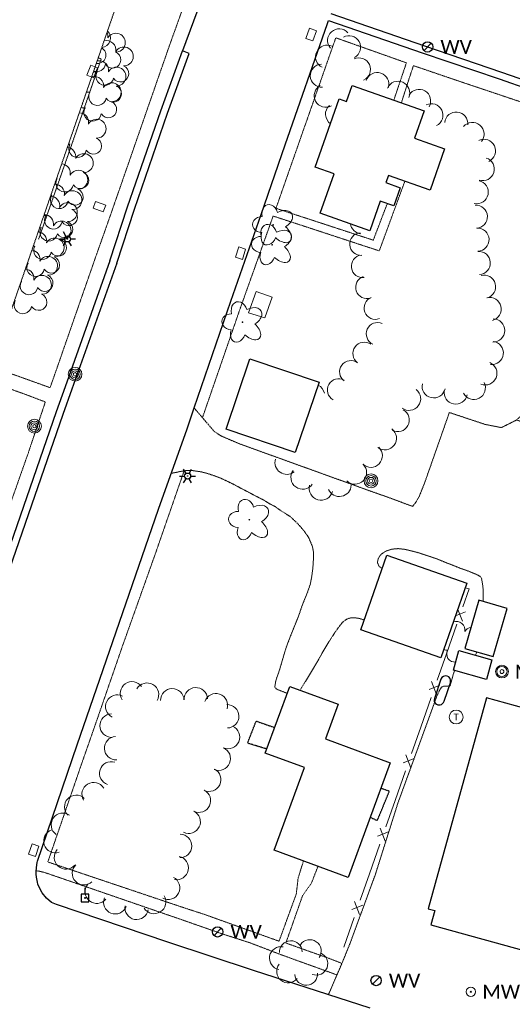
# Model space of a CAD drawing. Extents: x 386237 to 390135, y 96958 to 113752.
# Tile 17 of 116: x 387263 to 387434, y 98474 to 98815. Entities that reach past the tile are written whole.
import ezdxf
from ezdxf.enums import TextEntityAlignment as Align
from ezdxf.lldxf.tags import DXFTag

# ---------------------------------------------------------------- set-up
doc = ezdxf.new("R2010")
doc.units = 0
doc.header["$MEASUREMENT"] = 0
doc.linetypes.add('Wisdot3', pattern=[0.1875, 0.125, -0.0625])
doc.linetypes.add('Wisdot5', pattern=[0.1, 0.05, -0.05])
for name, color, linetype, lineweight in [('E_BLD', 231, 'Continuous', 25), ('E_DRN', 41, 'Continuous', 18), ('E_DWY', 51, 'Wisdot3', 18), ('E_LAND_Vegetation', 81, 'Continuous', 18), ('E_LTG', 21, 'Continuous', 25), ('E_MAP_Limits', 81, 'Wisdot3', 18), ('E_MISCPROP', 31, 'Continuous', 18), ('E_MISCPROP_HvyDash', 231, 'Wisdot3', 25), ('E_MISCPROP_Railing', 31, 'Continuous', 18), ('E_MISCPROP_Solid', 231, 'Continuous', 18), ('E_MISCPROP_Well', 131, 'Continuous', 18), ('E_PATH_Sidewalk', 51, 'Wisdot5', 18), ('E_RDWY', 21, 'Continuous', 25), ('E_UTL_EPowerPole', 231, 'Eelec', 25), ('E_UTL_MH', 31, 'Continuous', 18), ('E_UTL_W', 171, 'Continuous', 25)]:
    doc.layers.add(name, color=color, linetype=linetype, lineweight=lineweight)
doc.styles.add('CalibriLight', font='calibril.ttf')
doc.styles.add('Style-simplex', font='simplex.shx')
tags = doc.linetypes.add('Eelec', pattern='A,0.275,-0.05,["E",CalibriLight,S=0.07,R=0,X=-0.025,Y=-0.035],-0.05,0.875', length=1.25).pattern_tags.tags
tags[6] = DXFTag(74, 10)

# ---------------------------------------------------------------- blocks, each defined once
blk = doc.blocks.new('LPOL')
at = {"color": 0, "linetype": 'ByBlock', "lineweight": -2, "transparency": 16777216}
for p, q in [((-4, 0), (-1.5, 0)), ((-0.75, 1.3), (-2, 3.46)), ((0.75, 1.3), (2, 3.46)), ((1.5, 0), (4, 0)), ((-2, -3.46), (-0.75, -1.3)), ((2, -3.46), (0.75, -1.3))]:
    blk.add_line(p, q, dxfattribs=at)
for radius in [1.5, 1.5, 1.5, 0.125]:
    blk.add_circle((0, 0), radius, dxfattribs=at)
blk = doc.blocks.new('MH')
at = {"color": 0, "linetype": 'ByBlock', "lineweight": -2, "transparency": 16777216}
for radius in [5, 4, 1.5]:
    blk.add_circle((0, 0), radius, dxfattribs=at)
at = {"color": 0, "linetype": 'ByBlock', "lineweight": -2, "transparency": 16777216, "style": 'CalibriLight'}
blk.add_text('MH', height=10.8, dxfattribs=at).set_placement((10, 0), align=Align.MIDDLE_LEFT)
blk = doc.blocks.new('MWEL')
at = {"color": 0, "linetype": 'ByBlock', "lineweight": -2, "transparency": 16777216}
for radius in [4, 0.5]:
    blk.add_circle((0, 0), radius, dxfattribs=at)
at = {"color": 0, "linetype": 'ByBlock', "lineweight": -2, "transparency": 16777216, "style": 'CalibriLight'}
blk.add_text('MWEL', height=12, dxfattribs=at).set_placement((10, 0), align=Align.MIDDLE_LEFT)
blk = doc.blocks.new('POLE')
at = {"color": 0, "linetype": 'ByBlock', "lineweight": -2, "transparency": 16777216}
for radius in [4.46, 3.35, 2.23, 1.12]:
    blk.add_circle((0, 0), radius, dxfattribs=at)
blk = doc.blocks.new('PPOL')
at = {"color": 0, "linetype": 'ByBlock', "lineweight": -2, "transparency": 16777216}
blk.add_line((-0.1, 4.5), (-0.1, 11.6), dxfattribs=at)
at = {"color": 0, "linetype": 'ByBlock', "lineweight": -2, "transparency": 16777216, "flags": 128}
blk.add_lwpolyline([(-4.6, -4.5), (4.4, -4.5), (4.4, 4.5), (-4.6, 4.5)], close=True, dxfattribs=at)
at = {"color": 0, "linetype": 'ByBlock', "lineweight": -2, "transparency": 16777216}
blk.add_circle((0, 0), 0.582, dxfattribs=at)
blk = doc.blocks.new('TANK')
at = {"color": 0, "linetype": 'ByBlock', "lineweight": -2, "transparency": 16777216}
blk.add_circle((0, 0), 10.9, dxfattribs=at)
at = {"color": 0, "linetype": 'ByBlock', "lineweight": -2, "transparency": 16777216, "style": 'CalibriLight'}
blk.add_text('T', height=10.8, dxfattribs=at).set_placement((0, 0), align=Align.MIDDLE_CENTER)
blk = doc.blocks.new('DTRE')
at = {"color": 0, "linetype": 'ByBlock', "lineweight": -2, "transparency": 16777216}
blk.add_circle((-0.18, 0), 0.183, dxfattribs=at)
for centre, major_axis, ratio in [((-1.87, 5.32), (1.36, -4.98), 0.782863), ((4.06, 2.74), (-5.27, -2.93), 0.691916), ((-5.87, 0.15), (4.93, -0.12), 0.832022), ((-2.49, -5.24), (1.8, 4.86), 0.716896), ((3.54, -3.71), (-5.01, 4.58), 0.560249)]:
    blk.add_ellipse(centre, major_axis=major_axis, ratio=ratio, start_param=1.570796, end_param=4.712389, dxfattribs=at)
blk = doc.blocks.new('WV')
at = {"color": 0, "linetype": 'ByBlock', "lineweight": -2, "transparency": 16777216}
blk.add_line((-2.83, -2.83), (2.83, 2.83), dxfattribs=at)
blk.add_circle((0, 0), 4, dxfattribs=at)
at = {"color": 0, "linetype": 'ByBlock', "lineweight": -2, "transparency": 16777216, "style": 'CalibriLight'}
blk.add_text('WV', height=10.8, dxfattribs=at).set_placement((10, 0), align=Align.MIDDLE_LEFT)
blk = doc.blocks.new('INLET')
at = {"color": 0, "linetype": 'ByBlock', "lineweight": -2, "transparency": 16777216, "flags": 128}
blk.add_lwpolyline([(-7.5, 10), (7.5, 10), (7.5, 0), (-7.5, 0)], close=True, dxfattribs=at)

msp = doc.modelspace()

# ---------------------------------------------------------------- linework, layer by layer
at = {"layer": 'E_BLD'}
for p, q in [((387376.58, 98786.44), (387378.55, 98792.04)), ((387378.55, 98792.04), (387403.51, 98783.25)), ((387365.71, 98763.67), (387374.04, 98787.33)), ((387374.04, 98787.33), (387376.58, 98786.44)), ((387403.51, 98783.25), (387400.15, 98773.71)), ((387400.15, 98773.71), (387410.54, 98770.04)), ((387410.54, 98770.04), (387405.51, 98755.76)), ((387372.25, 98761.36), (387365.71, 98763.67)), ((387367.46, 98747.77), (387372.25, 98761.36)), ((387391.08, 98760.84), (387390.2, 98758.36)), ((387390.2, 98758.36), (387395.16, 98756.61)), ((387405.51, 98755.76), (387391.08, 98760.84)), ((387395.16, 98756.61), (387392.93, 98750.27)), ((387388.25, 98751.92), (387384.65, 98741.71)), ((387392.93, 98750.27), (387388.25, 98751.92)), ((387384.65, 98741.71), (387367.46, 98747.77)), ((387334.77, 98672.94), (387342.99, 98697.34)), ((387342.99, 98697.34), (387367.03, 98689.24)), ((387367.03, 98689.24), (387358.8, 98664.84)), ((387358.8, 98664.84), (387334.77, 98672.94)), ((387381.54, 98603.5), (387390.57, 98629.35)), ((387390.57, 98629.35), (387418.32, 98619.66)), ((387418.32, 98619.66), (387409.28, 98593.8)), ((387422.46, 98613.71), (387417.58, 98597.05)), ((387432.25, 98610.85), (387422.46, 98613.71)), ((387427.38, 98594.18), (387432.25, 98610.85)), ((387409.28, 98593.8), (387381.54, 98603.5)), ((387413.64, 98589.47), (387415.56, 98596.26)), ((387415.56, 98596.26), (387426.98, 98593.04)), ((387417.58, 98597.05), (387427.38, 98594.18)), ((387426.98, 98593.04), (387425.06, 98586.25)), ((387425.06, 98586.25), (387413.64, 98589.47)), ((387348.34, 98560.78), (387356.85, 98583.87)), ((387356.85, 98583.87), (387373.66, 98577.68)), ((387409.28, 98586.37), (387407.02, 98579.72)), ((387412.62, 98585.33), (387410.34, 98578.61)), ((387373.66, 98577.68), (387369.25, 98565.7)), ((387425.14, 98579.87), (387404.85, 98506.86)), ((387474.66, 98566.11), (387425.14, 98579.87)), ((387369.25, 98565.7), (387391.75, 98557.4)), ((387361.96, 98555.76), (387348.34, 98560.78)), ((387391.75, 98557.4), (387377.11, 98517.71)), ((387351.42, 98527.18), (387361.96, 98555.76)), ((387377.11, 98517.71), (387351.42, 98527.18)), ((387404.85, 98506.86), (387407.18, 98506.21)), ((387407.18, 98506.21), (387405.82, 98501.33)), ((387405.82, 98501.33), (387457.1, 98487.08))]:
    msp.add_line(p, q, dxfattribs=at)
for centre, start, end in [((387410.94, 98585.79), 344.7524, 160.7697), ((387408.68, 98579.18), 161.9333, 344.3937)]:
    msp.add_arc(centre, 1.75, start, end, dxfattribs=at)
at = {"layer": 'E_DWY', "flags": 128}
for points in [[(387290.44, 98801.57), (387291.46, 98801.22), (387281.39, 98771.96), (387269.76, 98738.78)], [(387400.61, 98647.64), (387399.45, 98646.22), (387391.66, 98649.12), (387384.46, 98651.66), (387339.45, 98667.88), (387333.05, 98670.62), (387330.69, 98672.17), (387323.66, 98680.36)], [(387449.39, 98664.58), (387441.7, 98669.55), (387443.09, 98673.54), (387435.52, 98676.14), (387430.26, 98673.51), (387424.65, 98674.61), (387412.22, 98678.73), (387403.69, 98654.48), (387401.82, 98649.78), (387400.61, 98647.64)], [(387315.76, 98657.67), (387317.82, 98658.06), (387318.84, 98658.3), (387319.96, 98658.49), (387321.39, 98658.69), (387323.1, 98658.62), (387324.64, 98658.42), (387326.27, 98658.15), (387328.56, 98657.56), (387330.73, 98656.8), (387332.81, 98656.05), (387335.18, 98654.93), (387337.52, 98653.79), (387340.22, 98652.35), (387342.38, 98651.23), (387344.81, 98649.93), (387348.08, 98648.28), (387349.7, 98647.22), (387351.69, 98646.21), (387353.38, 98645), (387354.89, 98644.05), (387357.05, 98642.68), (387359.64, 98640.25), (387361.72, 98637.85), (387363.39, 98635.52), (387364.76, 98632.23), (387365.11, 98630.31), (387365.07, 98627.77), (387364.89, 98625), (387364.53, 98622.1), (387364.01, 98619.36), (387362.98, 98616.35), (387361.73, 98613.32), (387360.92, 98611.17), (387359.82, 98607.96), (387358.73, 98605.29), (387357.26, 98601.63), (387355.74, 98597.69), (387354.9, 98594.99), (387353.91, 98591.58), (387353.27, 98589.45), (387352.81, 98588.07), (387352.07, 98585.97), (387351.98, 98585.53), (387351.67, 98583.59), (387352.3, 98582.92), (387355.96, 98581.46)], [(387388.92, 98624.63), (387387.81, 98625.53), (387387.27, 98626.78), (387387.55, 98628.16), (387388.23, 98629.22), (387388.92, 98629.91), (387390.36, 98630.78), (387392.33, 98631.41), (387394.51, 98631.6), (387396.8, 98631.34), (387398.68, 98630.89), (387401.46, 98630.18), (387404.64, 98629.13), (387408.11, 98627.96), (387410.78, 98626.85), (387414.06, 98625.58), (387415.99, 98624.8), (387418.35, 98623.98), (387420.64, 98623.05), (387421.98, 98622.47), (387423.02, 98621.87), (387423.38, 98621.33), (387423.84, 98618.68), (387423.95, 98617.16), (387424, 98615.57), (387423.94, 98613.45), (387423.91, 98613.29)], [(387360.43, 98582.55), (387361.09, 98583.66), (387362.09, 98585.24), (387363.24, 98587.09), (387365.02, 98590.1), (387366.58, 98592.69), (387368.79, 98596.61), (387370.27, 98599.02), (387371.92, 98601.63), (387373.39, 98603.77), (387375.1, 98606.01), (387376.67, 98607.19), (387378, 98607.62), (387379.55, 98607.63), (387381.23, 98607.36), (387382.69, 98606.8)], [(387414.02, 98589.37), (387413.6, 98588.09), (387412.95, 98585.71), (387412.59, 98584.43), (387412.33, 98584.04), (387411.12, 98583.96), (387410.18, 98583.92), (387409.52, 98583.6), (387408.94, 98582.74), (387408.36, 98581.57), (387407.82, 98580.32), (387407.23, 98578.74), (387394.31, 98543.25), (387386.52, 98518.61), (387377.73, 98494.74), (387375.16, 98488.4), (387374.61, 98487.09), (387373.57, 98484.7), (387372.68, 98482.69), (387372.19, 98481.49), (387371.78, 98480.56), (387371.37, 98479.55), (387370.25, 98477.08)]]:
    msp.add_lwpolyline(points, dxfattribs=at)
at = {"layer": 'E_LAND_Vegetation'}
for centre, radius, start, end in [((387291.42, 98808.47), 3.27, 274.8794, 46.9999), ((387290.51, 98809.07), 3.27, 349.4204, 24.2539), ((387296.56, 98806.85), 3.27, 267.0712, 150.0444), ((387374, 98807.62), 4.02, 41.5024, 221.4871), ((387377.41, 98805.24), 4.02, 299.1787, 119.1634), ((387293.3, 98804.28), 3.27, 349.4204, 104.5866), ((387369.83, 98801.95), 4.02, 64.5092, 244.4939), ((387290.26, 98802.5), 2.87, 260.5657, 61.3136), ((387295.4, 98800.89), 2.87, 211.7764, 69.709), ((387299.34, 98802.07), 3.27, 267.0712, 150.0444), ((387289.94, 98799.91), 3.06, 249.6412, 350.0793), ((387290.75, 98797.3), 3.27, 349.4204, 101.9819), ((387298.18, 98796.11), 2.87, 211.7764, 69.709), ((387368.01, 98795.4), 4.02, 92.4565, 272.4412), ((387380.83, 98797.56), 4.02, 294.5538, 114.5385), ((387289.56, 98799.7), 3.05, 255.169, 280.1642), ((387292.72, 98795.12), 3.06, 149.0683, 350.0793), ((387296.8, 98795.09), 3.27, 267.0712, 150.0444), ((387387.23, 98792.48), 4.02, 341.7836, 161.7683), ((387289.07, 98791.88), 3.27, 349.4204, 105.8047), ((387295.12, 98789.67), 3.27, 267.0712, 150.0444), ((387295.64, 98789.13), 2.87, 211.7764, 69.709), ((387369.37, 98788.49), 4.02, 118.583, 298.5677), ((387394.44, 98789.47), 4.02, 336.0045, 155.9891), ((387287.01, 98792.72), 3.05, 257.5361, 280.1642), ((387290.18, 98788.14), 3.06, 149.0683, 350.0793), ((387401.72, 98786.66), 4.02, 329.8475, 149.8322), ((387293.96, 98783.71), 2.87, 211.7764, 69.709), ((387373.29, 98782.08), 4.02, 132.1116, 235.6367), ((387405.99, 98781.7), 4.02, 296.6268, 116.6115), ((387283.85, 98779.27), 3.27, 349.4204, 89.619), ((387285.33, 98787.3), 3.05, 254.0886, 280.1642), ((387288.5, 98782.72), 3.06, 149.0683, 350.0793), ((387414.6, 98778.82), 4.02, 354.4673, 174.452), ((387289.89, 98777.06), 3.27, 267.0712, 150.0444), ((387420.25, 98775.18), 4.02, 320.1203, 140.105), ((387280.11, 98774.69), 3.05, 269.8526, 280.1642), ((387283.27, 98770.11), 3.06, 149.0683, 350.0793), ((387288.73, 98771.1), 2.87, 211.7764, 69.709), ((387424.21, 98769.36), 4.02, 295.2384, 115.2231), ((387279.4, 98767.33), 3.27, 349.4204, 84.1275), ((387285.45, 98765.12), 3.27, 267.0712, 150.0444), ((387277.49, 98761.58), 3.27, 349.4204, 85.5054), ((387423.81, 98763.06), 4.02, 252.3537, 72.3384), ((387283.54, 98759.37), 3.27, 267.0712, 150.0444), ((387284.28, 98759.15), 2.87, 211.7764, 69.709), ((387275.44, 98754.51), 3.27, 349.4204, 92.3542), ((387278.83, 98758.17), 3.06, 149.0683, 350.0793), ((387275.66, 98762.75), 3.05, 275.9506, 280.1642), ((387421.7, 98755.09), 4.02, 258.2806, 78.2653), ((387281.49, 98752.29), 3.27, 267.0712, 150.0444), ((387282.38, 98753.4), 2.87, 211.7764, 69.709), ((387276.92, 98752.42), 3.06, 149.0683, 350.0793), ((387273.84, 98750.35), 3.27, 349.4204, 89.4705), ((387273.76, 98757), 3.05, 274.3797, 280.1642), ((387279.89, 98748.13), 3.27, 267.0712, 150.0444), ((387280.33, 98746.33), 2.87, 211.7764, 69.709), ((387421.4, 98746.59), 4.02, 272.7362, 92.7209), ((387271.71, 98749.93), 3.05, 266.9678, 280.1642), ((387271.69, 98743.99), 3.27, 349.4204, 90.2343), ((387274.87, 98745.35), 3.06, 149.0683, 350.0793), ((387277.74, 98741.78), 3.27, 267.0712, 150.0444), ((387278.73, 98742.17), 2.87, 211.7764, 69.709), ((387381.82, 98744.58), 3.92, 187.3926, 265.7816), ((387269.29, 98738.09), 3.27, 349.4204, 83.9864), ((387270.11, 98745.77), 3.05, 270.012, 280.1642), ((387273.27, 98741.19), 3.06, 149.0683, 350.0793), ((387381.58, 98737.07), 3.92, 94.5328, 274.5175), ((387421.98, 98738.6), 4.02, 272.0884, 92.0731), ((387275.34, 98735.88), 3.27, 267.0712, 150.0444), ((387276.58, 98735.82), 2.87, 211.7764, 69.709), ((387266.99, 98731.74), 3.27, 349.4204, 82.1627), ((387267.95, 98739.41), 3.05, 269.1952, 280.1642), ((387271.12, 98734.83), 3.06, 149.0683, 350.0793), ((387422.41, 98730.51), 4.02, 273.9904, 93.975), ((387268.72, 98728.94), 3.06, 149.0683, 350.0793), ((387265.55, 98733.52), 3.05, 276.113, 280.1642), ((387273.04, 98729.53), 3.27, 267.0712, 150.0444), ((387274.18, 98729.92), 2.87, 211.7764, 69.709), ((387382.16, 98729.38), 3.92, 98.0498, 278.0344), ((387264.89, 98725.17), 3.27, 349.4204, 84.9869), ((387266.42, 98722.58), 3.06, 149.0683, 350.0793), ((387263.25, 98727.16), 3.05, 278.2418, 280.1642), ((387270.93, 98722.96), 3.27, 267.0712, 150.0444), ((387271.87, 98723.56), 2.87, 211.7764, 69.709), ((387383.65, 98722.11), 3.92, 108.8187, 288.8034), ((387424.27, 98722.3), 4.02, 285.3123, 105.297), ((387264.31, 98716.01), 3.06, 149.0683, 350.0793), ((387269.77, 98717), 2.87, 211.7764, 69.709), ((387386.56, 98714.93), 3.92, 111.2798, 291.2645), ((387426.21, 98714.56), 4.02, 283.8317, 103.8164), ((387427.39, 98707.16), 4.02, 269.1632, 89.1479), ((387387.33, 98705.99), 3.92, 65.9049, 245.8896), ((387426.95, 98699.37), 4.02, 263.0003, 82.9849), ((387382.69, 98699.17), 3.92, 54.3221, 234.3068), ((387378.06, 98692.8), 3.92, 53.4421, 233.4267), ((387424.7, 98692.3), 4.02, 247.9122, 67.8968), ((387373.83, 98686.52), 3.92, 60.7611, 240.7458), ((387365, 98684.72), 3.92, 10.0307, 64.3633), ((387398.26, 98683.48), 4.02, 232.6498, 52.6345), ((387406.79, 98687.83), 4.02, 167.502, 347.4867), ((387414.43, 98685.64), 4.02, 169.2992, 349.2839), ((387420.71, 98687.27), 4.02, 206.8718, 26.8565), ((387394.33, 98676.12), 4.02, 241.3286, 61.3133), ((387389.86, 98669.81), 4.02, 233.1945, 53.1792), ((387384.96, 98663.75), 4.02, 226.7477, 46.7324), ((387355.84, 98661.41), 4.11, 163.2846, 307.6785), ((387379.49, 98657.92), 4.02, 225.6848, 45.6695), ((387361.36, 98656.29), 4.11, 144.1465, 324.1312), ((387367.71, 98652.47), 4.11, 164.478, 344.4627), ((387374.08, 98653.75), 4.11, 203.4853, 357.5769), ((387414.62, 98603.39), 2.97, 349.2448, 109.6907), ((387420.11, 98601.36), 2.97, 97.7739, 149.8689), ((387411.2, 98599.24), 2.78, 250.3518, 279.9887), ((387414.07, 98595.07), 2.78, 148.8927, 277.7334), ((387419.03, 98595.95), 2.61, 330.055, 358.0014), ((387302.13, 98581.47), 4.06, 34.6862, 214.6709), ((387307.36, 98581), 4.06, 329.6958, 149.6805), ((387297.04, 98576.88), 4.06, 63.5027, 243.4874), ((387316.12, 98579.06), 4.06, 1.3803, 181.3649), ((387324.29, 98579.4), 4.06, 3.0006, 182.9853), ((387331.27, 98577.33), 4.06, 341.6876, 161.6723), ((387335.15, 98573.52), 4.06, 271.4777, 91.4624), ((387295.1, 98570.28), 4.06, 91.2273, 271.2119), ((387335.45, 98566.31), 4.06, 246.866, 66.8507), ((387296.62, 98562.44), 4.06, 93.1112, 273.0959), ((387332.26, 98558.85), 4.06, 246.7958, 66.7805), ((387294.94, 98553.75), 4.06, 72.3069, 252.2916), ((387328.94, 98551.56), 4.06, 243.9842, 63.9688), ((387288.86, 98546.57), 4.06, 31.1169, 211.1015), ((387325.38, 98544.27), 4.06, 243.9842, 63.9688), ((387282.81, 98542.15), 4.06, 46.3102, 226.2949), ((387278.17, 98535.93), 4.06, 55.3542, 235.3389), ((387321.81, 98536.97), 4.06, 243.9842, 63.9688), ((387275.58, 98530.28), 4.06, 108.1581, 288.1428), ((387318.81, 98528.61), 4.06, 268.5883, 88.573), ((387279.26, 98524.63), 4.06, 138.0728, 318.0574), ((387317.67, 98520.98), 4.06, 258.4836, 78.4682), ((387285.48, 98519.15), 4.06, 133.1599, 313.1446), ((387314.67, 98514.09), 4.06, 243.3552, 63.3399), ((387289.94, 98512.76), 4.06, 140.6917, 320.6764), ((387296.36, 98509.1), 4.06, 157.9707, 337.9554), ((387309.82, 98509.19), 4.06, 212.0943, 32.079), ((387303.75, 98507.17), 4.06, 169.8371, 349.8218), ((387357.27, 98491.81), 3.96, 2.4986, 182.4833), ((387363.82, 98492.17), 3.96, 325.6213, 145.606), ((387353.78, 98489.73), 3.96, 79.1659, 259.1505), ((387366.1, 98487.83), 3.96, 249.0429, 69.0276), ((387356.3, 98485.15), 3.96, 141.2325, 321.2172), ((387362.56, 98484.32), 3.96, 183.6468, 3.6314)]:
    msp.add_arc(centre, radius, start, end, dxfattribs=at)
at = {"layer": 'E_MAP_Limits', "lineweight": 0, "flags": 128}
msp.add_lwpolyline([(387254.03, 98696.18), (387311.17, 98861.57)], dxfattribs=at)
at = {"layer": 'E_MISCPROP_HvyDash', "flags": 128}
for points in [[(387348.85, 98562.17), (387342.24, 98564.2), (387345.22, 98571.85)], [(387345.22, 98571.85), (387351.6, 98569.64)], [(387384.79, 98538.54), (387387.25, 98537.42), (387391.41, 98547.54), (387388.48, 98548.54)]]:
    msp.add_lwpolyline(points, dxfattribs=at)
at = {"layer": 'E_MISCPROP_Railing'}
for p, q in [((387417.86, 98609.73), (387414.35, 98608.3)), ((387415.12, 98610.51), (387416.73, 98606.49)), ((387408.95, 98584.33), (387405.17, 98582.79)), ((387406.06, 98585.52), (387407.82, 98581.09)), ((387397.15, 98560.12), (387398.91, 98555.69)), ((387400.05, 98558.93), (387396.26, 98557.39)), ((387391.14, 98533.53), (387387.35, 98531.99)), ((387388.24, 98534.72), (387390.01, 98530.29)), ((387379.34, 98509.32), (387381.1, 98504.9)), ((387382.23, 98508.13), (387378.45, 98506.59))]:
    msp.add_line(p, q, dxfattribs=at)
at = {"layer": 'E_MISCPROP_Railing', "flags": 128}
for points in [[(387342.59, 98713.3), (387345.27, 98720.69), (387350.79, 98718.7)], [(387342.59, 98713.3), (387348.19, 98711.51), (387350.79, 98718.7)], [(387417.74, 98617.99), (387419.09, 98617.62), (387416.92, 98611.42)], [(387414.81, 98605.42), (387411.2, 98595.1)], [(387411.2, 98595.1), (387408.01, 98586.02)], [(387405.91, 98580.02), (387402.29, 98569.7)], [(387402.29, 98569.7), (387399.1, 98560.62)], [(387397, 98554.62), (387393.38, 98544.3)], [(387393.38, 98544.3), (387390.2, 98535.22)], [(387388.09, 98529.22), (387384.48, 98518.9)], [(387384.48, 98518.9), (387381.29, 98509.82)], [(387379.19, 98503.82), (387375.57, 98493.5)]]:
    msp.add_lwpolyline(points, dxfattribs=at)
at = {"layer": 'E_PATH_Sidewalk', "flags": 128}
for points in [[(387300.36, 98830.29), (387321.28, 98822.92), (387314.81, 98804.91), (387294.27, 98745.93), (387289.7, 98733.05), (387274.4, 98689.19)], [(387392.97, 98786.96), (387397.33, 98799.88), (387397.32, 98799.86), (387372.83, 98808.53), (387352.08, 98749.46), (387385.83, 98738.43), (387390.67, 98751.07)], [(387395.59, 98786.04), (387397.88, 98793.22), (387399.77, 98798.88), (387415.32, 98793.59), (387437.87, 98786.03), (387455.21, 98779.98), (387471.14, 98774.45), (387470.83, 98771.13), (387469.51, 98766.01), (387468.2, 98759.86), (387467.48, 98753.58), (387467.54, 98748.78), (387468.2, 98744.38), (387468.78, 98740.68), (387468.76, 98738.84), (387468.66, 98737.74), (387468.46, 98736.92), (387468.01, 98735.82), (387467.62, 98735.12), (387467.12, 98734.37), (387466.35, 98733.35), (387465.73, 98732.64), (387461.98, 98728.7), (387457.97, 98723.61), (387455.53, 98719.17), (387453.13, 98713.98), (387447.49, 98699.35), (387442.62, 98686.82), (387439.76, 98680.77), (387437.97, 98678.4), (387435.52, 98676.14)], [(387339.74, 98714.95), (387351.1, 98746.77), (387357.16, 98744.81), (387387.91, 98734.73), (387396.78, 98758.83)], [(387339.74, 98714.95), (387326.69, 98677.25)], [(387274.4, 98689.19), (387273.73, 98687.34), (387262.65, 98691.32), (387252.95, 98694.66)], [(387249.98, 98690.46), (387255.89, 98688.35), (387265.73, 98684.81), (387272.09, 98682.4), (387266.09, 98664.48), (387256.47, 98637.25), (387248.19, 98613.99), (387241.92, 98596.42), (387238.57, 98586.22), (387231.79, 98566.83), (387228.7, 98558.05), (387226.96, 98553.14), (387223.43, 98554.41), (387220.9, 98557.39), (387216.9, 98562.13), (387213.59, 98567.21), (387211.55, 98570.78), (387210.46, 98574.23), (387210.01, 98575.92), (387209.95, 98577.71), (387209.82, 98578.88), (387209.35, 98580), (387208.67, 98581.17), (387207.36, 98583.24), (387206.53, 98584.74), (387205.56, 98586.11), (387204.22, 98588.38), (387204.05, 98588.73), (387194.6, 98582.03), (387194.43, 98581.73), (387194.42, 98581.33), (387196.4, 98578.28), (387199.24, 98574.28), (387200.72, 98572.91), (387202.36, 98571.52), (387204.49, 98570.16), (387205.96, 98568.62), (387207.2, 98567.25), (387208.42, 98565.61), (387209.67, 98563.34), (387210.48, 98561.42), (387211.11, 98560), (387211.79, 98557.97), (387212.42, 98556.05), (387212.98, 98553.92), (387213.32, 98552.53), (387213.52, 98551.66), (387213.78, 98550.5), (387213.88, 98549.72), (387213.91, 98549.58), (387213.23, 98548.42), (387211.9, 98548.22), (387210.13, 98548.13), (387208.23, 98548.18), (387206.79, 98548.32), (387206.05, 98548.39)], [(387284.31, 98556), (387289.44, 98570.66), (387298.84, 98597.83), (387309.93, 98628.91), (387320.23, 98658.53)], [(387284.31, 98556), (387273.73, 98525.31), (387272.93, 98523.06), (387320.05, 98507.23)], [(387361.62, 98523.42), (387359.76, 98517.45), (387359.14, 98511.98), (387353.23, 98495.83), (387353.18, 98495.6), (387340.31, 98500.22), (387327.21, 98504.91), (387320.05, 98507.23)], [(387318.67, 98503.3), (387271.95, 98519.38), (387268.92, 98520.09)], [(387374.97, 98487.92), (387370.45, 98489.68), (387355.52, 98494.97), (387361.3, 98511.37), (387364.45, 98515.86), (387366.66, 98521.56)], [(387318.67, 98503.3), (387333.52, 98498.12), (387343.02, 98495.07), (387353.98, 98490.88), (387373.23, 98483.94)]]:
    msp.add_lwpolyline(points, dxfattribs=at)
at = {"layer": 'E_RDWY', "flags": 128}
for points in [[(387303.69, 98839.92), (387325.38, 98832.38), (387327.21, 98831.54), (387327.72, 98831.02), (387328.01, 98830.55), (387328.13, 98830.07), (387328.5, 98828.9), (387328.51, 98828.36), (387328.38, 98827.8), (387326.13, 98821.46), (387319.62, 98803.97)], [(387371.09, 98816.92), (387403.6, 98805.69), (387430.27, 98796.66), (387451.33, 98789.34), (387469.53, 98783.09), (387495.59, 98774.07), (387502.56, 98771.62), (387539.3, 98759.05), (387549.38, 98755.43)], [(387323.66, 98680.36), (387336.48, 98717.29), (387346.91, 98747.37), (387355.23, 98771.42), (387369.96, 98813.46), (387370.28, 98814.57)], [(387370.28, 98814.55), (387402.79, 98803.33), (387429.46, 98794.29), (387450.52, 98786.98), (387468.72, 98780.72), (387494.77, 98771.71), (387501.74, 98769.26), (387538.47, 98756.7), (387548.53, 98753.08)], [(387294.51, 98731.22), (387300.59, 98749.97), (387312.11, 98783.22), (387319.62, 98803.97)], [(387296.89, 98730.44), (387302.97, 98749.18), (387314.47, 98782.39), (387321.97, 98803.11), (387319.62, 98803.97)], [(387294.51, 98731.22), (387278.96, 98687.62), (387275.85, 98678.93), (387249.58, 98603.31), (387236.33, 98565.23)], [(387296.89, 98730.44), (387281.32, 98686.81), (387278.21, 98678.1), (387251.94, 98602.49), (387238.69, 98564.4), (387236.33, 98565.23)], [(387384.74, 98472.39), (387344.34, 98485.46), (387314.53, 98495.24), (387275.96, 98508.29), (387274.28, 98509.07), (387272.53, 98510.57), (387271, 98512.41), (387269.95, 98514.33), (387269.53, 98515.42), (387269.4, 98516.1), (387269.01, 98517.8), (387268.92, 98518.82), (387268.88, 98519.7), (387269.01, 98520.98), (387269.16, 98522.07), (387269.25, 98522.82), (387269.34, 98523.35), (387283.09, 98563.62), (387311.34, 98645.23), (387321.24, 98673.11), (387323.66, 98680.36)]]:
    msp.add_lwpolyline(points, dxfattribs=at)

# ---------------------------------------------------------------- block references
at = {"layer": 'E_DRN', "xscale": 0.25, "yscale": 0.25, "zscale": 0.25}
for p, rotation in [((387365.47, 98809.2, 1603.71), 69.96869076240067), ((387289.46, 98796.36, 1605.59), 67.59733183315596), ((387290.41, 98748.85, 1604.8), 340.0518680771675), ((387341, 98733.58, 1604.39), 72.37072354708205), ((387269.24, 98526.76, 1604.08), 71.0872722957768)]:
    msp.add_blockref('INLET', p, dxfattribs=dict(at, rotation=rotation))
at = {"layer": 'E_LAND_Vegetation', "xscale": 0.6769248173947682, "yscale": 0.6769248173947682, "zscale": 0.6769248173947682}
for p in [(387351.26, 98743.71), (387350.88, 98736.85), (387340.62, 98710.05), (387342.97, 98641.6)]:
    msp.add_blockref('DTRE', p, dxfattribs=at)
at = {"layer": 'E_LTG', "xscale": 0.692840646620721, "yscale": 0.692840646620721, "zscale": 0.692840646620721}
for p in [(387279.76, 98738.87), (387321.43, 98656.72)]:
    msp.add_blockref('LPOL', p, dxfattribs=at)
at = {"layer": 'E_MISCPROP', "xscale": 0.5377037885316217, "yscale": 0.5377037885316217, "zscale": 0.5377037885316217}
for p in [(387282.4, 98691.98), (387268.31, 98673.98), (387385.05, 98655.08)]:
    msp.add_blockref('POLE', p, dxfattribs=at)
at = {"layer": 'E_MISCPROP_Solid', "xscale": 0.2206654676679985, "yscale": 0.2206654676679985, "zscale": 0.2206654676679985}
msp.add_blockref('TANK', (387414.58, 98573.25), dxfattribs=at)
at = {"layer": 'E_MISCPROP_Well', "xscale": 0.3999999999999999, "yscale": 0.3999999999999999, "zscale": 0.3999999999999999}
msp.add_blockref('MWEL', (387419.68, 98478.1), dxfattribs=at)
at = {"layer": 'E_UTL_EPowerPole', "xscale": 0.2981736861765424, "yscale": 0.2981736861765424, "zscale": 0.2981736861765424}
msp.add_blockref('PPOL', (387285.89, 98510.59), dxfattribs=at)
at = {"layer": 'E_UTL_MH', "xscale": 0.4444444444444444, "yscale": 0.4444444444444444, "zscale": 0.4444444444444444}
msp.add_blockref('MH', (387430.46, 98589), dxfattribs=at)
at = {"layer": 'E_UTL_W', "xscale": 0.4444444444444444, "yscale": 0.4444444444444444, "zscale": 0.4444444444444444}
for p in [(387404.69, 98805.36), (387331.85, 98498.84), (387386.8, 98481.97)]:
    msp.add_blockref('WV', p, dxfattribs=at)

# ---------------------------------------------------------------- texts
at = {"layer": 'E_MISCPROP_Well', "style": 'Style-simplex'}
msp.add_text('+', height=0.1, dxfattribs=at).set_placement((387419.68, 98478.1), align=Align.MIDDLE_CENTER)

doc.saveas('drawing.dxf')
